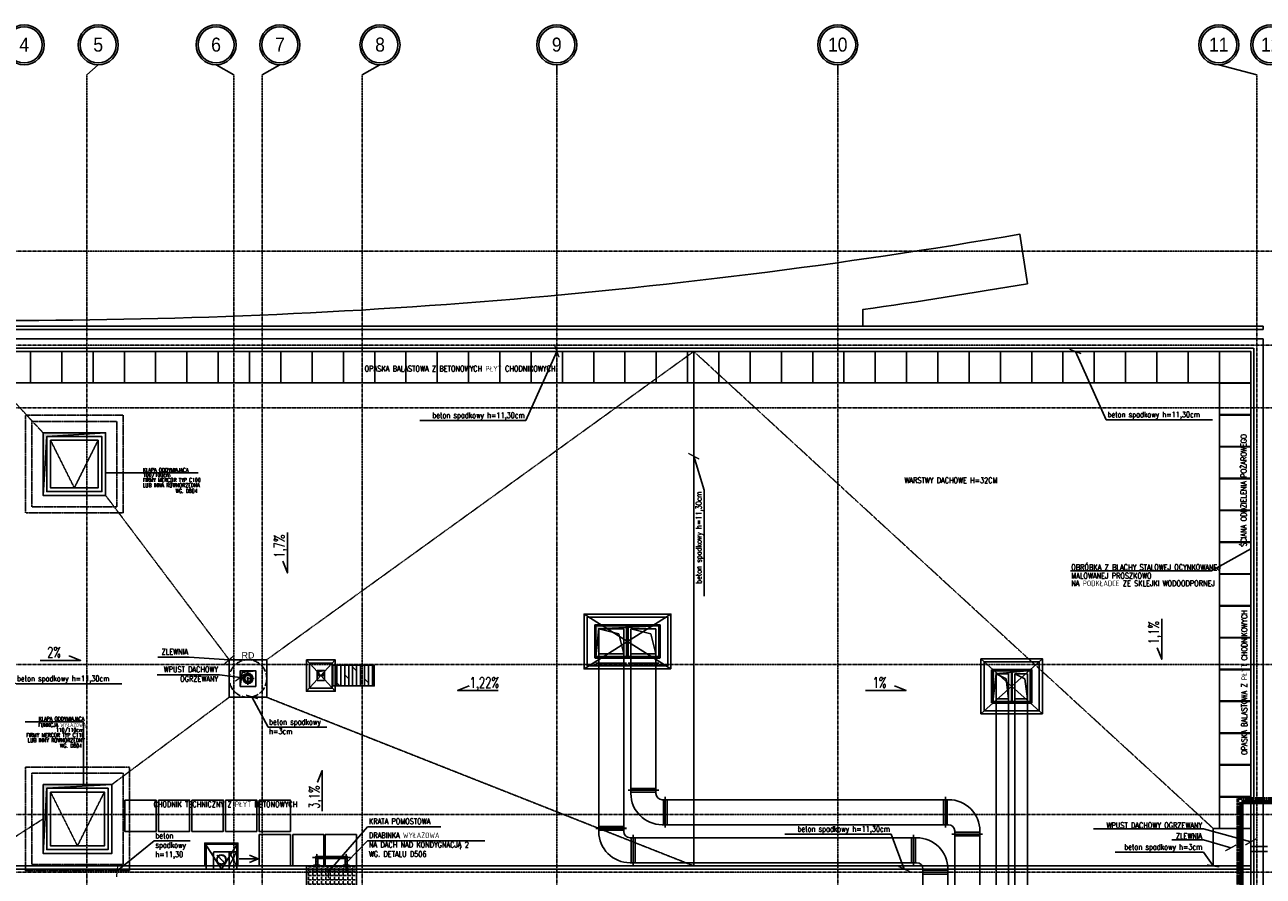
# Model space of a CAD drawing. Extents: x -7228 to 74941, y -112898 to 85621.
# Tile 26 of 256: x 51438 to 53418, y -97910 to -96549. Entities that reach past the tile are written whole.
import ezdxf
from ezdxf.enums import TextEntityAlignment as Align

# ---------------------------------------------------------------- set-up
doc = ezdxf.new("R2010")
doc.units = 0
for name, pattern in [('ACAD_ISO02W100', [15, 12, -3]), ('ACAD_ISO10W100', [18.5, 12, -3, 0.5, -3]), ('CENTER', [2, 1.25, -0.25, 0.25, -0.25]), ('DASHDOT', [1, 0.5, -0.25, 0, -0.25]), ('DASHED', [0.75, 0.5, -0.25]), ('DASHED2', [0.375, 0.25, -0.125])]:
    doc.linetypes.add(name, pattern=pattern)
doc.layers.get('0').update_dxf_attribs({"color": 101, "linetype": 'CONTINUOUS'})
doc.layers.add('2DH_PLS_glp', color=202, linetype='DASHED', lineweight=50)
doc.layers.add('2DH_PLS_glz', color=86, linetype='CONTINUOUS', lineweight=70)
for name, color, linetype in [('Ele-balustrada', 8, 'CONTINUOUS'), ('Ins-went', 141, 'CONTINUOUS'), ('Ins-wod', 4, 'CONTINUOUS'), ('Okn---okna', 5, 'CONTINUOUS'), ('Opis-spadki', 61, 'CONTINUOUS'), ('Os-osie glowne', 1, 'CENTER'), ('Os-osie-opis', 16, 'CONTINUOUS'), ('Pzt-chodniki-hatch', 252, 'CONTINUOUS'), ('Sch-opis', 51, 'CONTINUOUS'), ('W-idok', 8, 'CONTINUOUS'), ('W-idok pod', 5, 'DASHED'), ('W-izol-w', 144, 'CONTINUOUS'), ('W-otwor-strop', 1, 'CONTINUOUS'), ('W-widok-spadki', 61, 'CONTINUOUS')]:
    doc.layers.add(name, color=color, linetype=linetype)
doc.styles.add('dwg_opis duży', font='ARIAL.TTF', dxfattribs={"width": 0.9})
doc.styles.add('ROMANS', font='romans', dxfattribs={"width": 0.85})
doc.styles.add('TYTUL2', font='ARIAL.TTF')
doc.dimstyles.new('CHMIELNA', dxfattribs={"dimscale": 3.5, "dimtxt": 4, "dimasz": 1.5, "dimexe": 3, "dimexo": 0, "dimgap": 1, "dimtad": 1, "dimdec": 1, "dimrnd": 0.5, "dimzin": 12, "dimdsep": 46, "dimtxsty": 'ROMANS', "dimblk": 'DIMTICK', "dimcen": 0.09, "dimse1": 1, "dimse2": 1, "dimclrd": 143, "dimclrt": 53, "dimadec": 0, "dimazin": 0, "dimtfac": 1, "dimtdec": 1, "dimtix": 1, "dimtmove": 2, "dimatfit": 2, "dimldrblk": 'ARCHTICK', "dimfxl": 0, "dimtolj": 1, "dimtzin": 0, "dimarcsym": 0})
pattern_1 = [(270, (183280.352, -501409.815), (6.35, -1e-15), []), (315, (183280.352, -501409.815), (12.69999134, 12.69999134), [8.98026, -17.9605])]

# ---------------------------------------------------------------- blocks, each defined once
blk = doc.blocks.new('_kgjdskfgjkfh')
at = {"linetype": 'ACAD_ISO10W100'}
for p, q in [((10, 0), (-10, 0)), ((0, 10), (0, -10))]:
    blk.add_line(p, q, dxfattribs=at)
at = {"linetype": 'Continuous', "ltscale": 7}
for p, q in [((-8, 0), (-5, 0)), ((-7.6, 2.5), (-4.8, 1.5)), ((-6.5, 4.7), (-4, 2.9)), ((-4.7, 6.5), (-2.9, 4)), ((-2.5, 7.6), (-1.5, 4.8)), ((0, 8), (0, 5)), ((2.5, 7.6), (1.5, 4.8)), ((4.7, 6.5), (2.9, 4)), ((6.5, 4.7), (4, 2.9)), ((7.6, 2.5), (4.8, 1.5)), ((8, 0), (5, 0)), ((-7.6, -2.5), (-4.8, -1.5)), ((-6.5, -4.7), (-4, -2.9)), ((-4.7, -6.5), (-2.9, -4)), ((-2.5, -7.6), (-1.5, -4.8)), ((0, -8), (0, -5)), ((2.5, -7.6), (1.5, -4.8)), ((4.7, -6.5), (2.9, -4)), ((6.5, -4.7), (4, -2.9)), ((7.6, -2.5), (4.8, -1.5))]:
    blk.add_line(p, q, dxfattribs=at)
at = {"linetype": 'ACAD_ISO02W100'}
blk.add_circle((0, 0), 30, dxfattribs=at)
at = {"linetype": 'Continuous', "ltscale": 7}
for radius in [8, 5]:
    blk.add_circle((0, 0), radius, dxfattribs=at)
blk = doc.blocks.new('DIMTICK')
for p, q in [((-1, 0), (1, 0)), ((0, 1), (0, -1))]:
    blk.add_line(p, q)
at = {"const_width": 0.141}
blk.add_lwpolyline([(0.71, 0.71), (-0.71, -0.71)], dxfattribs=at)
blk = doc.blocks.new('_opis_osi_liczbowy')
blk.add_hatch(color=256).paths.add_polyline_path([(32, 32), (32, 28.8, -1), (32, -28.8), (32, -32, 1)])
for radius in [32, 28.8]:
    blk.add_circle((32, 0), radius)
at = {"style": 'dwg_opis duży', "width": 0.9}
blk.add_attdef('AXNAMEH', text='', height=22.4, rotation=90, dxfattribs=at).set_placement((32, 0), align=Align.MIDDLE_CENTER)
blk = doc.blocks.new('_SKGJFKGJFGKHGJ')
blk.add_line((-13.5, -53.9), (-13.5, 6.9))
at = {"linetype": 'DASHDOT', "ltscale": 5, "flags": 128}
for points in [[(9.4, 0), (-20.4, 0)], [(9.4, -47), (-20.4, -47)]]:
    blk.add_lwpolyline(points, dxfattribs=at)
at = {"flags": 128}
for points in [[(-1.9, -48.5), (-15, -48.5), (-15, 1.5), (-1.9, 1.5)], [(-1.9, -45.5), (-12, -45.5), (-12, -1.5), (-1.9, -1.5)]]:
    blk.add_lwpolyline(points, dxfattribs=at)
for points in [[(0, 5), (0, -5), (-1, -5, -0.199443), (-1, 5)], [(0, -52), (0, -42), (-1, -42, 0.199443), (-1, -52)]]:
    blk.add_lwpolyline(points, format="xyb", close=True, dxfattribs=at)
at = {"linetype": 'DASHED', "ltscale": 0.1, "flags": 128}
for points in [[(-1.9, 1.5), (0, 1.5)], [(-1.9, -1.5), (0, -1.5)], [(0, -45.5), (-1.9, -45.5)], [(0, -48.5), (-1.9, -48.5)]]:
    blk.add_lwpolyline(points, dxfattribs=at)
blk = doc.blocks.new('SPADKI')
at = {"ltscale": 25}
blk.add_lwpolyline([(0, 0), (0, -70), (-8, -50), (-8, -50)], dxfattribs=at)
at = {"ltscale": 25, "style": 'ROMANS', "width": 0.7}
blk.add_attdef('SP%', text='', height=18, rotation=90, dxfattribs=at).set_placement((-4.9, -24), align=Align.CENTER)
blk = doc.blocks.new('_STRZAŁKA_WENT')
for q in [(-6, -14), (0, -30.2), (6, -14)]:
    blk.add_line((0, 0), q)

msp = doc.modelspace()

# ---------------------------------------------------------------- hatches: boundary and pattern name
at = {"layer": 'Ins-went'}
h = msp.add_hatch(dxfattribs=at)
h.set_pattern_fill('DOLMIT', color=256, angle=-90, style=0)
h.set_pattern_definition(pattern_1)
h.paths.add_polyline_path([(51996.852, -97605.828), (51996.852, -97572.776), (51929.547, -97572.776), (51929.547, -97605.828)])
h = msp.add_hatch(dxfattribs=at)
h.set_pattern_fill('DOLMIT', color=256, angle=-90, style=0)
h.set_pattern_definition(pattern_1)
h.paths.add_polyline_path([(51996.852, -97605.828), (51996.852, -97572.776), (51929.547, -97572.776), (51929.547, -97605.828)])
h = msp.add_hatch(color=256, dxfattribs=at)
h.paths.add_polyline_path([(51907.175, -97583.81, 1), (51907.175, -97589.061, 1)])
h.paths.add_polyline_path([(51916.102, -97589.061, 1), (51916.102, -97583.81, 1)])
at = {"layer": 'W-idok'}
h = msp.add_hatch(dxfattribs=at)
h.set_pattern_fill('ANGLE', color=256, style=0)
h.set_pattern_definition([(0, (0, 0), (0, 6.985), [5.08, -1.905]), (90, (0, 0), (-6.985, 4e-16), [5.08, -1.905])])
h.paths.add_polyline_path([(51888.515, -97893.302), (51968.515, -97893.302), (51968.515, -97933.802), (51888.515, -97933.802)])
at = {"layer": 'W-otwor-strop'}
h = msp.add_hatch(color=256, dxfattribs=at)
h.paths.add_polyline_path([(51537.547, -97203.217), (51537.547, -97201.302), (51467.547, -97201.302), (51467.547, -97212.886), (51472.796, -97219.078), (51473.547, -97207.302)])
h.paths.add_polyline_path([(51567.547, -97201.302), (51537.547, -97201.302), (51537.547, -97203.217)])
h.paths.add_polyline_path([(51472.796, -97219.078), (51467.547, -97212.886), (51467.547, -97301.302)])
at = {"layer": 'W-otwor-strop', "linetype": 'Continuous', "ltscale": 0.5}
for points in [[(52452.016, -97509.955), (52355.715, -97514.455), (52351.215, -97559.455), (52351.215, -97509.955)], [(53045.615, -97581.302), (52985.547, -97581.302), (52985.547, -97631.302), (52990.547, -97586.302)]]:
    msp.add_hatch(color=256, dxfattribs=at).paths.add_polyline_path(points)
at = {"layer": 'W-otwor-strop'}
for points in [[(51807.594, -97581.384), (51785.594, -97584.384), (51782.594, -97606.384), (51782.594, -97581.384)], [(51917.547, -97581.302), (51905.547, -97581.302), (51905.547, -97589.302), (51907.547, -97583.302)]]:
    msp.add_hatch(color=256, dxfattribs=at).paths.add_polyline_path(points)
h = msp.add_hatch(color=256, dxfattribs=at)
h.paths.add_polyline_path([(51537.547, -97765.61), (51537.547, -97763.302), (51467.547, -97763.302), (51467.547, -97811.302), (51471.124, -97811.302), (51473.547, -97769.302)])
h.paths.add_polyline_path([(51577.547, -97763.302), (51537.547, -97763.302), (51537.547, -97765.61)])
h.paths.add_polyline_path([(51471.124, -97811.302), (51467.547, -97811.302), (51467.547, -97873.302)])

# ---------------------------------------------------------------- linework, layer by layer
at = {"color": 4, "linetype": 'Continuous'}
msp.add_line((52407.016, -97572.455), (52447.016, -97572.455), dxfattribs=at)
at = {"layer": '2DH_PLS_glp'}
for p, q in [((53518.435, -97785.524), (53377.218, -97785.524)), ((53377.218, -97785.524), (53377.218, -97971.226))]:
    msp.add_line(p, q, dxfattribs=at)
at = {"layer": '2DH_PLS_glz'}
for p, q in [((53383.109, -97953.542), (53383.109, -97791.242)), ((53383.109, -97791.242), (53526.181, -97791.242))]:
    msp.add_line(p, q, dxfattribs=at)
at = {"layer": 'Ins-went'}
for p, q in [((52351.215, -97558.955), (52351.215, -97509.955)), ((52351.215, -97509.955), (52400.215, -97509.955)), ((52387.715, -97522.455), (52355.715, -97514.455)), ((52355.715, -97554.455), (52355.715, -97514.455)), ((52355.715, -97514.455), (52395.715, -97514.455)), ((52395.715, -97514.455), (52395.715, -97554.455)), ((52400.215, -97509.955), (52400.215, -97558.955)), ((52402.516, -97558.955), (52402.516, -97509.955)), ((52402.516, -97509.955), (52451.516, -97509.955)), ((52439.016, -97522.455), (52407.016, -97514.455)), ((52407.016, -97554.455), (52407.016, -97514.455)), ((52407.016, -97514.455), (52447.016, -97514.455)), ((52447.016, -97514.455), (52447.016, -97554.455)), ((52451.516, -97509.955), (52451.516, -97558.955)), ((52395.715, -97554.455), (52387.715, -97522.455)), ((52447.016, -97554.455), (52439.016, -97522.455)), ((52355.715, -97833.255), (52355.715, -97554.455)), ((52395.715, -97554.455), (52355.715, -97554.455)), ((52395.715, -97833.255), (52395.715, -97554.455)), ((52407.016, -97772.455), (52407.016, -97554.455)), ((52447.016, -97554.455), (52407.016, -97554.455)), ((52447.016, -97772.455), (52447.016, -97554.455)), ((52400.215, -97558.955), (52351.215, -97558.955)), ((52351.215, -97569.455), (52400.215, -97569.455)), ((52355.715, -97572.455), (52395.715, -97572.455)), ((52451.516, -97558.955), (52402.516, -97558.955)), ((52402.516, -97569.455), (52451.516, -97569.455)), ((52986.047, -97630.802), (52986.047, -97581.802)), ((52986.047, -97581.802), (53015.047, -97581.802)), ((53006.547, -97594.302), (52990.547, -97586.302)), ((52990.547, -97626.302), (52990.547, -97586.302)), ((52990.547, -97586.302), (53010.547, -97586.302)), ((53010.547, -97626.302), (53006.547, -97594.302)), ((53010.547, -97586.302), (53010.547, -97626.302)), ((53015.047, -97581.802), (53015.047, -97630.802)), ((53016.115, -97630.802), (53016.115, -97581.802)), ((53016.115, -97581.802), (53045.115, -97581.802)), ((53036.615, -97594.302), (53020.615, -97586.302)), ((53020.615, -97626.302), (53020.615, -97586.302)), ((53020.615, -97586.302), (53040.615, -97586.302)), ((53040.615, -97626.302), (53036.615, -97594.302)), ((53040.615, -97586.302), (53040.615, -97626.302)), ((53045.115, -97581.802), (53045.115, -97630.802)), ((53015.047, -97630.802), (52986.047, -97630.802)), ((52990.547, -98486.502), (52990.547, -97626.302)), ((53010.547, -97626.302), (52990.547, -97626.302)), ((53010.547, -98486.502), (53010.547, -97626.302)), ((53045.115, -97630.802), (53016.115, -97630.802)), ((53020.615, -98486.502), (53020.615, -97626.302)), ((53040.615, -97626.302), (53020.615, -97626.302)), ((53040.615, -98486.502), (53040.615, -97626.302)), ((52402.502, -97772.502), (52451.502, -97772.502)), ((52451.516, -97772.455), (52402.516, -97772.455)), ((52407.002, -97777.502), (52407.002, -97772.502)), ((52447.016, -97769.455), (52407.016, -97769.455)), ((52447.002, -97777.502), (52447.002, -97772.502)), ((52407.002, -97775.502), (52447.002, -97775.502)), ((52462.002, -97787.502), (52457.002, -97787.502)), ((52459.002, -97787.502), (52459.002, -97827.502)), ((52462.002, -97783.002), (52462.002, -97832.002)), ((52462.002, -97832.002), (52462.002, -97783.002)), ((52909.702, -97787.502), (52462.002, -97787.502)), ((52465.002, -97827.502), (52465.002, -97787.502)), ((52906.702, -97787.502), (52906.702, -97827.502)), ((52909.702, -97783.002), (52909.702, -97832.002)), ((52909.702, -97832.002), (52909.702, -97783.002)), ((52914.702, -97787.502), (52909.702, -97787.502)), ((52912.702, -97827.502), (52912.702, -97787.502)), ((52351.167, -97833.302), (52400.167, -97833.302)), ((52400.215, -97833.255), (52351.215, -97833.255)), ((52355.667, -97838.302), (52355.667, -97833.302)), ((52395.715, -97830.255), (52355.715, -97830.255)), ((52395.667, -97838.302), (52395.667, -97833.302)), ((52462.002, -97827.502), (52457.002, -97827.502)), ((52909.702, -97827.502), (52462.002, -97827.502)), ((52914.702, -97827.502), (52909.702, -97827.502)), ((52355.667, -97836.302), (52395.667, -97836.302)), ((52410.667, -97848.302), (52405.667, -97848.302)), ((52407.667, -97848.302), (52407.667, -97888.302)), ((52410.667, -97892.802), (52410.667, -97843.802)), ((52410.667, -97843.802), (52410.667, -97892.802)), ((52858.667, -97848.302), (52410.667, -97848.302)), ((52413.667, -97888.302), (52413.667, -97848.302)), ((52855.667, -97848.302), (52855.667, -97888.302)), ((52858.667, -97843.802), (52858.667, -97892.802)), ((52858.667, -97892.802), (52858.667, -97843.802)), ((52863.667, -97848.302), (52858.667, -97848.302)), ((52861.667, -97888.302), (52861.667, -97848.302)), ((52920.202, -97842.502), (52969.202, -97842.502)), ((52969.202, -97842.502), (52920.202, -97842.502)), ((52924.702, -97842.502), (52924.702, -97837.502)), ((52964.702, -97839.502), (52924.702, -97839.502)), ((52924.702, -98376.302), (52924.702, -97842.502)), ((52924.702, -97845.502), (52964.702, -97845.502)), ((52964.702, -97842.502), (52964.702, -97837.502)), ((52964.702, -98376.302), (52964.702, -97842.502)), ((52410.667, -97888.302), (52405.667, -97888.302)), ((52858.667, -97888.302), (52410.667, -97888.302)), ((52863.667, -97888.302), (52858.667, -97888.302)), ((52869.167, -97903.302), (52918.167, -97903.302)), ((52918.167, -97903.302), (52869.167, -97903.302)), ((52873.667, -97903.302), (52873.667, -97898.302)), ((52913.667, -97900.302), (52873.667, -97900.302)), ((52873.667, -98376.302), (52873.667, -97903.302)), ((52873.667, -97906.302), (52913.667, -97906.302)), ((52913.667, -97903.302), (52913.667, -97898.302)), ((52913.667, -98376.302), (52913.667, -97903.302))]:
    msp.add_line(p, q, dxfattribs=at)
at = {"layer": 'Ins-went', "linetype": 'DASHED'}
msp.add_line((51759.619, -97890.373), (51745.476, -97876.231), dxfattribs=at)
at = {"layer": 'Ins-went', "linetype": 'DASHED2', "ltscale": 0.3}
msp.add_line((51759.135, -97889.89), (51745.96, -97876.714), dxfattribs=at)
at = {"layer": 'Ins-went'}
msp.add_lwpolyline([(51996.852, -97572.776), (51996.852, -97605.828), (51929.547, -97605.828), (51929.547, -97572.776)], close=True, dxfattribs=at)
at = {"layer": 'Ins-went', "linetype": 'DASHED'}
msp.add_circle((51752.547, -97883.302), 7, dxfattribs=at)
at = {"layer": 'Ins-went'}
for centre, radius, start, end in [((52457.002, -97777.502), 50, 180, 270), ((52457.002, -97777.502), 10, 180, 270), ((52914.702, -97837.502), 50, 0, 90), ((52914.702, -97837.502), 10, 0, 90), ((52405.667, -97838.302), 50, 180, 270), ((52405.667, -97838.302), 10, 180, 270), ((52863.667, -97898.302), 50, 0, 90), ((52863.667, -97898.302), 10, 0, 90)]:
    msp.add_arc(centre, radius, start, end, dxfattribs=at)
at = {"layer": 'Okn---okna'}
msp.add_lwpolyline([(51467.547, -97201.302), (51567.547, -97201.302), (51567.547, -97301.302), (51467.547, -97301.302)], close=True, dxfattribs=at)
at = {"layer": 'Okn---okna', "linetype": 'ByBlock'}
for points in [[(51473.547, -97207.302), (51561.547, -97207.302), (51561.547, -97295.302), (51473.547, -97295.302)], [(51479.547, -97213.302), (51555.547, -97213.302), (51555.547, -97289.302), (51479.547, -97289.302)], [(51467.547, -97763.302), (51577.547, -97763.302), (51577.547, -97873.302), (51467.547, -97873.302)], [(51473.547, -97769.302), (51571.547, -97769.302), (51571.547, -97867.302), (51473.547, -97867.302)], [(51479.547, -97775.302), (51565.547, -97775.302), (51565.547, -97861.302), (51479.547, -97861.302)]]:
    msp.add_lwpolyline(points, close=True, dxfattribs=at)
at = {"layer": 'Okn---okna', "linetype": 'DASHED', "ltscale": 0.5}
for points in [[(51479.547, -97213.302), (51517.547, -97289.302), (51555.547, -97213.302)], [(51479.547, -97775.302), (51522.547, -97861.302), (51565.547, -97775.302)]]:
    msp.add_lwpolyline(points, dxfattribs=at)
at = {"layer": 'Os-osie glowne'}
for points in [[(51537.547, -96629.302), (51537.547, -102676.302)], [(51772.547, -96629.302), (51772.547, -102676.302)], [(51817.547, -96629.302), (51817.547, -102606.302)], [(51977.547, -96629.302), (51977.547, -102606.302)], [(52288.547, -96629.302), (52288.547, -102606.302)], [(52737.547, -96629.302), (52737.547, -102606.302)], [(53407.547, -96629.302), (53407.547, -102606.302)], [(50525.547, -96911.302), (62792.547, -96911.302)], [(50525.547, -97061.302), (62792.547, -97061.302)], [(50525.547, -97161.302), (62792.547, -97161.302)], [(50525.547, -97571.302), (62792.547, -97571.302)], [(50525.547, -97811.302), (62792.547, -97811.302)], [(50525.547, -97903.302), (62792.547, -97903.302)]]:
    msp.add_lwpolyline(points, dxfattribs=at)
at = {"layer": 'Os-osie-opis'}
for points in [[(51555.743, -96613.302), (51537.547, -96629.302)], [(51744.065, -96613.302), (51772.547, -96629.302)], [(51846.035, -96613.302), (51817.547, -96629.302)], [(52006.035, -96613.302), (51977.547, -96629.302)], [(52288.547, -96629.302), (52288.547, -96613.302)], [(52737.547, -96629.302), (52737.547, -96613.302)], [(53346.565, -96613.302), (53407.547, -96629.302)]]:
    msp.add_lwpolyline(points, dxfattribs=at)
at = {"layer": 'Pzt-chodniki-hatch'}
for points in [[(51397.547, -97071.302), (51397.547, -97121.302), (51447.547, -97121.302), (51447.547, -97071.302)], [(51447.547, -97071.302), (51447.547, -97121.302), (51497.547, -97121.302), (51497.547, -97071.302)], [(51497.547, -97071.302), (51497.547, -97121.302), (51547.547, -97121.302), (51547.547, -97071.302)], [(51547.547, -97071.302), (51547.547, -97121.302), (51597.547, -97121.302), (51597.547, -97071.302)], [(51597.547, -97071.302), (51597.547, -97121.302), (51647.547, -97121.302), (51647.547, -97071.302)], [(51647.547, -97071.302), (51647.547, -97121.302), (51697.547, -97121.302), (51697.547, -97071.302)], [(51697.547, -97071.302), (51697.547, -97121.302), (51747.547, -97121.302), (51747.547, -97071.302)], [(51747.547, -97071.302), (51747.547, -97121.302), (51797.547, -97121.302), (51797.547, -97071.302)], [(51797.547, -97071.302), (51797.547, -97121.302), (51847.547, -97121.302), (51847.547, -97071.302)], [(51847.547, -97071.302), (51847.547, -97121.302), (51897.547, -97121.302), (51897.547, -97071.302)], [(51897.547, -97071.302), (51897.547, -97121.302), (51947.547, -97121.302), (51947.547, -97071.302)], [(51947.547, -97071.302), (51947.547, -97121.302), (51997.547, -97121.302), (51997.547, -97071.302)], [(51997.547, -97071.302), (51997.547, -97121.302), (52047.547, -97121.302), (52047.547, -97071.302)], [(52047.547, -97071.302), (52047.547, -97121.302), (52097.547, -97121.302), (52097.547, -97071.302)], [(52097.547, -97071.302), (52097.547, -97121.302), (52147.547, -97121.302), (52147.547, -97071.302)], [(52147.547, -97071.302), (52147.547, -97121.302), (52197.547, -97121.302), (52197.547, -97071.302)], [(52197.547, -97071.302), (52197.547, -97121.302), (52247.547, -97121.302), (52247.547, -97071.302)], [(52247.547, -97071.302), (52247.547, -97121.302), (52297.547, -97121.302), (52297.547, -97071.302)], [(52297.547, -97071.302), (52297.547, -97121.302), (52347.547, -97121.302), (52347.547, -97071.302)], [(52347.547, -97071.302), (52347.547, -97121.302), (52397.547, -97121.302), (52397.547, -97071.302)], [(52397.547, -97071.302), (52397.547, -97121.302), (52447.547, -97121.302), (52447.547, -97071.302)], [(52447.547, -97071.302), (52447.547, -97121.302), (52497.547, -97121.302), (52497.547, -97071.302)], [(52497.547, -97071.302), (52497.547, -97121.302), (52547.547, -97121.302), (52547.547, -97071.302)], [(52547.547, -97071.302), (52547.547, -97121.302), (52597.547, -97121.302), (52597.547, -97071.302)], [(52597.547, -97071.302), (52597.547, -97121.302), (52647.547, -97121.302), (52647.547, -97071.302)], [(52647.547, -97071.302), (52647.547, -97121.302), (52697.547, -97121.302), (52697.547, -97071.302)], [(52697.547, -97071.302), (52697.547, -97121.302), (52747.547, -97121.302), (52747.547, -97071.302)], [(52747.547, -97071.302), (52747.547, -97121.302), (52797.547, -97121.302), (52797.547, -97071.302)], [(52797.547, -97071.302), (52797.547, -97121.302), (52847.547, -97121.302), (52847.547, -97071.302)], [(52847.547, -97071.302), (52847.547, -97121.302), (52897.547, -97121.302), (52897.547, -97071.302)], [(52897.547, -97071.302), (52897.547, -97121.302), (52947.547, -97121.302), (52947.547, -97071.302)], [(52947.547, -97071.302), (52947.547, -97121.302), (52997.547, -97121.302), (52997.547, -97071.302)], [(52997.547, -97071.302), (52997.547, -97121.302), (53047.547, -97121.302), (53047.547, -97071.302)], [(53047.547, -97071.302), (53047.547, -97121.302), (53097.547, -97121.302), (53097.547, -97071.302)], [(53097.547, -97071.302), (53097.547, -97121.302), (53147.547, -97121.302), (53147.547, -97071.302)], [(53147.547, -97071.302), (53147.547, -97121.302), (53197.547, -97121.302), (53197.547, -97071.302)], [(53197.547, -97071.302), (53197.547, -97121.302), (53247.547, -97121.302), (53247.547, -97071.302)], [(53247.547, -97071.302), (53247.547, -97121.302), (53297.547, -97121.302), (53297.547, -97071.302)], [(53297.547, -97071.302), (53297.547, -97121.302), (53347.547, -97121.302), (53347.547, -97071.302)], [(53347.547, -97071.302), (53347.547, -97121.302), (53397.547, -97121.302), (53397.547, -97071.302)], [(53347.547, -97122.152), (53347.547, -97172.152), (53397.547, -97172.152), (53397.547, -97122.152)], [(53347.547, -97173.002), (53347.547, -97223.002), (53397.547, -97223.002), (53397.547, -97173.002)], [(53347.547, -97223.852), (53347.547, -97273.852), (53397.547, -97273.852), (53397.547, -97223.852)], [(53347.547, -97274.702), (53347.547, -97324.702), (53397.547, -97324.702), (53397.547, -97274.702)], [(53347.547, -97325.552), (53347.547, -97375.552), (53397.547, -97375.552), (53397.547, -97325.552)], [(53347.547, -97376.402), (53347.547, -97426.402), (53397.547, -97426.402), (53397.547, -97376.402)], [(53347.547, -97427.252), (53347.547, -97477.252), (53397.547, -97477.252), (53397.547, -97427.252)], [(53347.547, -97478.102), (53347.547, -97528.102), (53397.547, -97528.102), (53397.547, -97478.102)], [(53347.547, -97528.952), (53347.547, -97578.952), (53397.547, -97578.952), (53397.547, -97528.952)], [(53347.547, -97579.802), (53347.547, -97629.802), (53397.547, -97629.802), (53397.547, -97579.802)], [(53347.547, -97630.652), (53347.547, -97680.652), (53397.547, -97680.652), (53397.547, -97630.652)], [(53347.547, -97681.502), (53347.547, -97731.502), (53397.547, -97731.502), (53397.547, -97681.502)], [(53347.547, -97732.352), (53347.547, -97782.352), (53397.547, -97782.352), (53397.547, -97732.352)], [(51598.144, -97788.155), (51598.144, -97838.155), (51648.144, -97838.155), (51648.144, -97788.155)], [(51651.824, -97788.155), (51651.824, -97838.155), (51701.824, -97838.155), (51701.824, -97788.155)], [(51705.503, -97788.155), (51705.503, -97838.155), (51755.503, -97838.155), (51755.503, -97788.155)], [(51759.183, -97788.155), (51759.183, -97838.155), (51809.183, -97838.155), (51809.183, -97788.155)], [(51812.863, -97788.155), (51812.863, -97838.155), (51862.863, -97838.155), (51862.863, -97788.155)], [(53347.547, -97783.302), (53347.547, -97833.302), (53397.547, -97833.302), (53397.547, -97783.302)], [(51812.863, -97843.302), (51812.863, -97893.302), (51862.863, -97893.302), (51862.863, -97843.302)], [(51866.543, -97843.302), (51866.543, -97893.302), (51916.543, -97893.302), (51916.543, -97843.302)], [(51918.51, -97843.302), (51918.51, -97893.302), (51968.51, -97893.302), (51968.51, -97843.302)]]:
    msp.add_lwpolyline(points, close=True, dxfattribs=at)
for points in [[(51397.547, -97121.302), (53347.547, -97121.302)], [(53347.547, -97121.302), (53347.547, -97833.302)], [(51968.515, -97893.302), (51968.515, -97843.302)]]:
    msp.add_lwpolyline(points, dxfattribs=at)
at = {"layer": 'Sch-opis'}
for points in [[(51715.563, -97265.094), (51567.547, -97265.094)], [(53109.464, -97421.74), (53334.74, -97421.74), (53397.547, -97386.819)], [(51439.165, -97663.139), (51532.332, -97663.139)], [(51532.332, -97663.139), (51532.332, -97763.302)]]:
    msp.add_lwpolyline(points, dxfattribs=at)
at = {"layer": 'W-idok', "linetype": 'DASHED', "ltscale": 0.5}
for points in [[(51327.547, -97051.302), (53417.547, -97051.302)], [(53417.547, -97051.302), (53417.547, -100240.302)], [(51342.547, -97066.302), (53402.547, -97066.302)], [(53402.547, -97066.302), (53402.547, -100225.302)], [(51777.047, -97898.302), (51777.047, -97858.802), (51728.047, -97858.802), (51728.047, -97898.302)], [(51765.047, -97870.802), (51777.047, -97870.802)], [(51777.047, -97870.802), (51765.047, -97893.302)], [(51765.047, -97870.802), (51777.047, -97893.302)], [(51765.047, -97893.302), (51777.047, -97893.302)], [(51342.547, -97898.302), (53397.547, -97898.302)]]:
    msp.add_lwpolyline(points, dxfattribs=at)
at = {"layer": 'W-idok', "linetype": 'DASHED'}
for points in [[(51439.547, -97173.302), (51595.547, -97173.302), (51595.547, -97329.302), (51439.547, -97329.302)], [(51449.547, -97183.302), (51585.547, -97183.302), (51585.547, -97319.302), (51449.547, -97319.302)], [(51439.547, -97735.302), (51605.547, -97735.302), (51605.547, -97901.302), (51439.547, -97901.302)], [(51449.547, -97745.302), (51595.547, -97745.302), (51595.547, -97891.302), (51449.547, -97891.302)]]:
    msp.add_lwpolyline(points, close=True, dxfattribs=at)
at = {"layer": 'W-idok', "linetype": 'DASHED', "ltscale": 0.5}
for points in [[(52466.016, -97573.455), (52337.215, -97573.455), (52337.215, -97495.955), (52466.016, -97495.955)], [(52454.016, -97561.455), (52349.215, -97561.455), (52349.215, -97507.955), (52454.016, -97507.955)], [(51893.547, -97569.302), (51929.547, -97569.302), (51929.547, -97609.302), (51893.547, -97609.302)], [(52971.547, -97567.302), (53059.615, -97567.302), (53059.615, -97645.302), (52971.547, -97645.302)], [(51905.547, -97581.302), (51917.547, -97581.302), (51917.547, -97597.302), (51905.547, -97597.302)], [(52983.547, -97579.302), (53047.615, -97579.302), (53047.615, -97633.302), (52983.547, -97633.302)], [(51740.047, -97870.802), (51740.047, -97898.302), (51765.047, -97898.302), (51765.047, -97870.802)]]:
    msp.add_lwpolyline(points, close=True, dxfattribs=at)
at = {"layer": 'W-idok'}
for points in [[(53424.662, -97862.564), (53397.547, -97862.564)], [(53424.662, -97870.063), (53397.547, -97870.063)]]:
    msp.add_lwpolyline(points, dxfattribs=at)
msp.add_lwpolyline([(51888.515, -97893.302), (51968.515, -97893.302), (51968.515, -97933.802), (51888.515, -97933.802)], close=True, dxfattribs=at)
at = {"layer": 'W-idok pod', "linetype": 'Continuous'}
msp.add_lwpolyline([(52777.547, -97030.802), (52777.547, -97004.502, 0.00692495), (53040.766, -96963.073), (53028.71, -96883.972, -0.0456024), (51297.547, -97020.983), (51297.547, -97943.302), (51412.547, -97943.302)], format="xyb", dxfattribs=at)
msp.add_lwpolyline([(51307.267, -97030.802), (53417.547, -97030.802)], dxfattribs=at)
at = {"layer": 'W-izol-w', "linetype": 'Continuous'}
for points in [[(51312.547, -97036.302), (53417.547, -97036.302)], [(53417.547, -97036.302), (53417.547, -97030.802)], [(51347.547, -97071.302), (53397.547, -97071.302)], [(53397.547, -97071.302), (53397.547, -100220.302)], [(52332.215, -97490.955), (52471.016, -97578.455)], [(52471.016, -97490.955), (52332.215, -97578.455)], [(51888.547, -97564.302), (51934.547, -97614.302)], [(51934.547, -97564.302), (51888.547, -97614.302)], [(52966.547, -97562.302), (53064.615, -97650.302)], [(52966.547, -97650.302), (53064.615, -97562.302)], [(51726.047, -97856.802), (51752.547, -97898.302)], [(51779.047, -97893.302), (51779.047, -97856.802), (51726.047, -97856.802), (51726.047, -97893.302)], [(51779.047, -97856.802), (51752.547, -97898.302)], [(51347.547, -97893.302), (53397.547, -97893.302)]]:
    msp.add_lwpolyline(points, dxfattribs=at)
for points in [[(52471.016, -97578.455), (52332.215, -97578.455), (52332.215, -97490.955), (52471.016, -97490.955)], [(51888.547, -97564.302), (51934.547, -97564.302), (51934.547, -97614.302), (51888.547, -97614.302)], [(52966.547, -97562.302), (53064.615, -97562.302), (53064.615, -97650.302), (52966.547, -97650.302)]]:
    msp.add_lwpolyline(points, close=True, dxfattribs=at)
at = {"layer": 'W-otwor-strop'}
for points in [[(51467.547, -97201.302), (51567.547, -97201.302), (51567.547, -97301.302), (51467.547, -97301.302)], [(51467.547, -97763.302), (51577.547, -97763.302), (51577.547, -97873.302), (51467.547, -97873.302)]]:
    msp.add_lwpolyline(points, close=True, dxfattribs=at)
for points in [[(51567.547, -97201.302), (51473.547, -97207.302), (51467.547, -97301.302)], [(51467.547, -97873.302), (51473.547, -97769.302), (51577.547, -97763.302)]]:
    msp.add_lwpolyline(points, dxfattribs=at)
at = {"layer": 'W-otwor-strop', "linetype": 'Continuous', "ltscale": 0.5}
for points in [[(52351.215, -97509.955), (52452.016, -97509.955), (52452.016, -97559.455), (52351.215, -97559.455)], [(52452.016, -97509.955), (52355.715, -97514.455), (52351.215, -97559.455), (52351.215, -97509.955)], [(52985.547, -97581.302), (53045.615, -97581.302), (53045.615, -97631.302), (52985.547, -97631.302)]]:
    msp.add_lwpolyline(points, close=True, dxfattribs=at)
at = {"layer": 'W-otwor-strop', "ltscale": 0.5}
for points in [[(51782.594, -97581.384), (51807.594, -97581.384), (51807.594, -97606.384), (51782.594, -97606.384)], [(51807.594, -97581.384), (51785.594, -97584.384), (51782.594, -97606.384), (51782.594, -97581.384)], [(51917.547, -97589.302), (51905.547, -97589.302), (51905.547, -97581.302), (51917.547, -97581.302)], [(51917.547, -97581.302), (51905.547, -97581.302), (51905.547, -97589.302), (51907.547, -97583.302)]]:
    msp.add_lwpolyline(points, close=True, dxfattribs=at)
at = {"layer": 'W-otwor-strop', "linetype": 'Continuous', "ltscale": 0.5}
msp.add_lwpolyline([(53045.615, -97581.302), (52985.547, -97581.302), (52985.547, -97631.302), (52990.547, -97586.302), (53045.615, -97581.302)], dxfattribs=at)
msp.add_circle((51752.547, -97883.302), 7.5, dxfattribs=at)
at = {"layer": 'W-widok-spadki', "linetype": 'DASHED', "ltscale": 0.5}
for points in [[(51467.547, -97201.302), (51347.547, -97071.302)], [(51825.047, -97563.896), (52507.547, -97071.302)], [(52507.547, -97893.302), (52507.547, -97071.302)], [(53337.547, -97833.302), (52507.547, -97071.302)], [(51765.047, -97563.896), (51567.547, -97301.302)], [(51765.047, -97623.896), (51577.547, -97763.302)], [(51825.047, -97623.896), (52507.547, -97893.302)], [(51467.547, -97818.302), (51342.547, -97898.302)]]:
    msp.add_lwpolyline(points, dxfattribs=at)
for points in [[(51765.047, -97563.896), (51825.047, -97563.896), (51825.047, -97623.896), (51765.047, -97623.896)], [(53397.547, -97833.302), (53397.547, -97893.302), (53337.547, -97893.302), (53337.547, -97833.302)]]:
    msp.add_lwpolyline(points, close=True, dxfattribs=at)

# ---------------------------------------------------------------- block references
at = {"layer": 'Ele-balustrada', "xscale": -1, "rotation": 90}
msp.add_blockref('_SKGJFKGJFGKHGJ', (51905.015, -97893.302), dxfattribs=at)
at = {"layer": 'Ins-went', "rotation": 270}
msp.add_blockref('_STRZAŁKA_WENT', (51811.426, -97881.942), dxfattribs=at)
at = {"layer": 'Ins-wod', "rotation": 270}
msp.add_blockref('_kgjdskfgjkfh', (51795.047, -97593.896), dxfattribs=at)
at = {"layer": 'Opis-spadki', "xscale": 0.9245656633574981, "yscale": 0.924565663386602, "zscale": 0.9245656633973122}
for p, values in [((51858.035, -97360.314), {'SP%': '1,7%'}), ((53255.512, -97498.424), {'SP%': '1,1%'})]:
    msp.add_blockref('SPADKI', p, dxfattribs=at).add_auto_attribs(values)
at = {"layer": 'Opis-spadki'}
ref = msp.add_blockref('SPADKI', (51462.881, -97564.883), dxfattribs=dict(at, xscale=-0.9245656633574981, yscale=0.924565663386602, zscale=0.9245656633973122, rotation=90))
ref.add_attrib('SP%', '2%', dxfattribs={"layer": '0', "ltscale": 25, "height": 16.6422, "style": 'ROMANS', "width": 0.7}).set_placement((51485.115, -97560.356), align=Align.CENTER)
at = {"layer": 'Opis-spadki', "xscale": 0.9245656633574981, "yscale": 0.924565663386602, "zscale": 0.9245656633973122, "rotation": 270}
msp.add_blockref('SPADKI', (52194.876, -97613.165), dxfattribs=at).add_auto_attribs({'SP%': '1,22%'})
at = {"layer": 'Opis-spadki'}
ref = msp.add_blockref('SPADKI', (52782.232, -97613.165), dxfattribs=dict(at, xscale=-0.9245656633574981, yscale=0.924565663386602, zscale=0.9245656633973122, rotation=90))
ref.add_attrib('SP%', '1%', dxfattribs={"layer": '0', "ltscale": 25, "height": 16.6422, "style": 'ROMANS', "width": 0.7}).set_placement((52804.466, -97608.638), align=Align.CENTER)
ref = msp.add_blockref('SPADKI', (51913.774, -97805.693), dxfattribs=dict(at, xscale=-0.9245656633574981, yscale=0.924565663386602, zscale=0.9245656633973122, rotation=180))
ref.add_attrib('SP%', '3,1%', dxfattribs={"layer": '0', "ltscale": 25, "height": 16.6422, "rotation": 90, "style": 'ROMANS', "width": 0.7}).set_placement((51909.247, -97783.459), align=Align.CENTER)
at = {"layer": 'Os-osie-opis'}
ref = msp.add_blockref('_opis_osi_liczbowy', (51437.547, -96613.302), dxfattribs=dict(at, xscale=-1, rotation=270))
ref.add_attrib('AXNAMEH', '4', dxfattribs={"layer": '0', "height": 22.4, "style": 'dwg_opis duży', "width": 0.9}).set_placement((51437.547, -96581.012), align=Align.MIDDLE_CENTER)
ref = msp.add_blockref('_opis_osi_liczbowy', (51555.743, -96613.302), dxfattribs=dict(at, xscale=-1, rotation=270))
ref.add_attrib('AXNAMEH', '5', dxfattribs={"layer": '0', "height": 22.4, "style": 'dwg_opis duży', "width": 0.9}).set_placement((51555.743, -96581.012), align=Align.MIDDLE_CENTER)
ref = msp.add_blockref('_opis_osi_liczbowy', (51744.065, -96613.302), dxfattribs=dict(at, xscale=-1, rotation=270))
ref.add_attrib('AXNAMEH', '6', dxfattribs={"layer": '0', "height": 22.4, "style": 'dwg_opis duży', "width": 0.9}).set_placement((51744.065, -96581.012), align=Align.MIDDLE_CENTER)
ref = msp.add_blockref('_opis_osi_liczbowy', (51846.035, -96613.302), dxfattribs=dict(at, rotation=90))
ref.add_attrib('AXNAMEH', '7', dxfattribs={"layer": '0', "height": 22.4, "style": 'dwg_opis duży', "width": 0.9}).set_placement((51846.145, -96581.012), align=Align.MIDDLE_CENTER)
ref = msp.add_blockref('_opis_osi_liczbowy', (52006.035, -96613.302), dxfattribs=dict(at, rotation=90))
ref.add_attrib('AXNAMEH', '8', dxfattribs={"layer": '0', "height": 22.4, "style": 'dwg_opis duży', "width": 0.9}).set_placement((52006.145, -96581.012), align=Align.MIDDLE_CENTER)
ref = msp.add_blockref('_opis_osi_liczbowy', (52288.547, -96613.302), dxfattribs=dict(at, xscale=-1, rotation=270))
ref.add_attrib('AXNAMEH', '9', dxfattribs={"layer": '0', "height": 22.4, "style": 'dwg_opis duży', "width": 0.9}).set_placement((52288.547, -96581.012), align=Align.MIDDLE_CENTER)
ref = msp.add_blockref('_opis_osi_liczbowy', (52737.547, -96613.302), dxfattribs=dict(at, xscale=-1, rotation=270))
ref.add_attrib('AXNAMEH', '10', dxfattribs={"layer": '0', "height": 22.4, "style": 'dwg_opis duży', "width": 0.9}).set_placement((52737.547, -96581.012), align=Align.MIDDLE_CENTER)
ref = msp.add_blockref('_opis_osi_liczbowy', (53346.565, -96613.302), dxfattribs=dict(at, xscale=-1, rotation=270))
ref.add_attrib('AXNAMEH', '11', dxfattribs={"layer": '0', "height": 22.4, "style": 'dwg_opis duży', "width": 0.9}).set_placement((53346.565, -96581.012), align=Align.MIDDLE_CENTER)
ref = msp.add_blockref('_opis_osi_liczbowy', (53429.547, -96613.302), dxfattribs=dict(at, xscale=-1, rotation=270))
ref.add_attrib('AXNAMEH', '12', dxfattribs={"layer": '0', "height": 22.4, "style": 'dwg_opis duży', "width": 0.9}).set_placement((53429.547, -96581.012), align=Align.MIDDLE_CENTER)

# ---------------------------------------------------------------- texts
at = {"layer": 'Ins-wod', "insert": (51784.769, -97551.721), "char_height": 10.2123, "width": 1336.21749, "attachment_point": 1, "style": 'TYTUL2'}
msp.add_mtext('RD', dxfattribs=at)
at = {"layer": 'Sch-opis', "style": 'ROMANS', "width": 0.7}
for s, height, p in [('OPASKA BALASTOWA Z BETONOWYCH PŁYT CHODNIKOWYCH', 9, (51981.462, -97103.281)), ('KLAPA ODDYMIAJĄCA', 6.3, (51626.967, -97263.818)), ('100/100cm', 6.3, (51626.967, -97271.793)), ('FIRMY MERCOR TYP C100', 6.3, (51626.967, -97279.831)), ('LUB INNA RÓWNORZĘDNA', 6.3, (51626.967, -97288.222)), ('WG. D804', 6.3, (51679.257, -97297.357)), ('OBRÓBKA Z BLACHY STALOWEJ OCYNKOWANEJ', 9, (53110.673, -97420.506)), ('MALOWANEJ PROSZKOWO', 9, (53110.673, -97434.289)), ('NA PODKŁADCE ZE SKLEJKI WODOODPORNEJ', 9, (53110.673, -97446.343)), ('KLAPA ODDYMIAJĄCA', 6.3, (51460.318, -97661.485)), ('FUNKCJĄ WYŁAZOWĄ', 6.3, (51459.793, -97671.358)), ('110/110cm', 6.3, (51488.092, -97679.333)), ('FIRMY MERCOR TYP C110', 6.3, (51440.788, -97687.372)), ('LUB INNY RÓWNORZĘDNY', 6.3, (51443.098, -97695.763)), ('WG. D804', 6.3, (51494.566, -97704.358)), ('CHODNIK TECHNICZNY Z PŁYT BETONOWYCH', 9, (51644.104, -97799.333))]:
    msp.add_text(s, height=height, dxfattribs=at).set_placement(p)
for s, p in [('ŚCIANA ODDZIELENIA POŻAROWEGO', (53390.855, -97383.185)), ('OPASKA BALASTOWA Z PŁYT CHODNIKOWYCH', (53391.832, -97715.798))]:
    msp.add_text(s, height=9, rotation=90, dxfattribs=at).set_placement(p)
at = {"layer": 'Sch-opis', "char_height": 9, "width": 203.76147, "style": 'ROMANS'}
for s, insert, attachment_point in [('beton spadkowy h=11,30cm', (52237.302, -97168.676), 3), ('beton spadkowy h=11,30cm', (53168.856, -97167.517), 1), ('WARSTWY DACHOWE H=32CM', (52992.85, -97272.537), 3), ('ZLEWNIA', (51699.085, -97546.589), 3), ('WPUST DACHOWY\\POGRZEWANY', (51747.329, -97574.882), 3), ('beton spadkowy h=11,30cm', (51425.977, -97589.336), 1), ('beton spadkowy\\Ph=3cm', (51828.95, -97658.728), 1), ('KRATA POMOSTOWA', (51988.364, -97817.554), 1), ('beton spadkowy h=11,30cm', (52820.88, -97829.663), 3), ('WPUST DACHOWY OGRZEWANY', (53319.975, -97823.925), 3), ('beton\\Pspadkowy\\Ph=11,30', (51647.232, -97840.387), 1), ('DRABINKA WYŁAZOWA\\PNA DACH NAD KONDYGNACJĄ 2\\PWG. DETALU D506', (51988.364, -97839.925), 1), ('ZLEWNIA', (53319.975, -97840.914), 3), ('beton spadkowy h=3cm', (53320.179, -97858.367), 3)]:
    msp.add_mtext(s, dxfattribs=dict(at, insert=insert, attachment_point=attachment_point))
at = {"layer": 'Sch-opis', "insert": (52510.979, -97294.857), "char_height": 9, "width": 203.76147, "attachment_point": 3, "rotation": 90, "style": 'ROMANS'}
msp.add_mtext('beton spadkowy h=11,30cm', dxfattribs=at)

# ---------------------------------------------------------------- leaders
at = {"layer": 'Sch-opis'}
for points in [[(52288.802, -97071.302), (52239.309, -97181.744), (52069.718, -97181.744)], [(53117.356, -97071.302), (53166.849, -97180.585), (53336.44, -97180.585)], [(52507.547, -97238.661), (52524.046, -97292.849), (52524.046, -97462.441)], [(51347.547, -97559.516), (51423.97, -97602.403), (51593.561, -97602.403)], [(51765.047, -97563.896), (51701.092, -97559.656), (51650.807, -97559.656)], [(51782.594, -97592.201), (51749.336, -97587.949), (51649.717, -97587.949)], [(51801.348, -97623.227), (51827.147, -97671.795), (51921.247, -97671.795)], [(51923.136, -97903.302), (51986.357, -97830.621), (52103.141, -97830.621)], [(53397.547, -97855.054), (53321.982, -97834.182), (53146.401, -97834.182)], [(51586.03, -97901.302), (51645.225, -97853.454), (51702.63, -97853.454)], [(51953.515, -97886.982), (51986.357, -97852.993), (52173.549, -97852.993)], [(52843.72, -97898.302), (52822.887, -97842.73), (52653.296, -97842.73)], [(53365.703, -97864.58), (53321.982, -97851.603), (53271.697, -97851.603)], [(53337.547, -97893.302), (53321.982, -97871.434), (53181.025, -97871.434)]]:
    msp.add_leader(points, dimstyle='CHMIELNA', override={"dimasz": 4, "dimgap": 1, "dimtad": 0}, dxfattribs=at)

doc.saveas('drawing.dxf')
